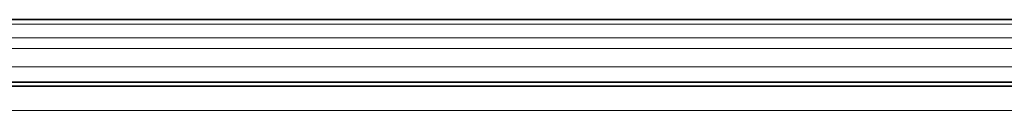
# Model space of a CAD drawing. Header units: millimetres. Extents: x 0 to 1118, y 0 to 864.
# Tile 256 of 256: x 779.05 to 811.53, y 530.25 to 533.25. Entities that reach past the tile are written whole.
import ezdxf

# ---------------------------------------------------------------- set-up
doc = ezdxf.new("R2010")
doc.units = ezdxf.units.MM

msp = doc.modelspace()

# ---------------------------------------------------------------- linework, layer by layer
at = {"color": 7, "linetype": 'Continuous', "lineweight": 35}
for p, q in [((878.5512, 533.2514), (694.6262, 533.2514)), ((878.9148, 531.0514), (694.2625, 531.0514)), ((878.5512, 531.1889), (694.6262, 531.1889))]:
    msp.add_line(p, q, dxfattribs=at)
at = {"color": 7, "linetype": 'Continuous', "lineweight": 18}
for p, q in [((878.5512, 533.105), (694.6262, 533.105)), ((878.5512, 532.6479), (694.6262, 532.6479)), ((878.5512, 532.2943), (694.6262, 532.2943)), ((878.5512, 531.6889), (694.6262, 531.6889)), ((878.5512, 531.0639), (694.6262, 531.0639)), ((878.9148, 530.2514), (694.2625, 530.2514))]:
    msp.add_line(p, q, dxfattribs=at)

doc.saveas('drawing.dxf')
